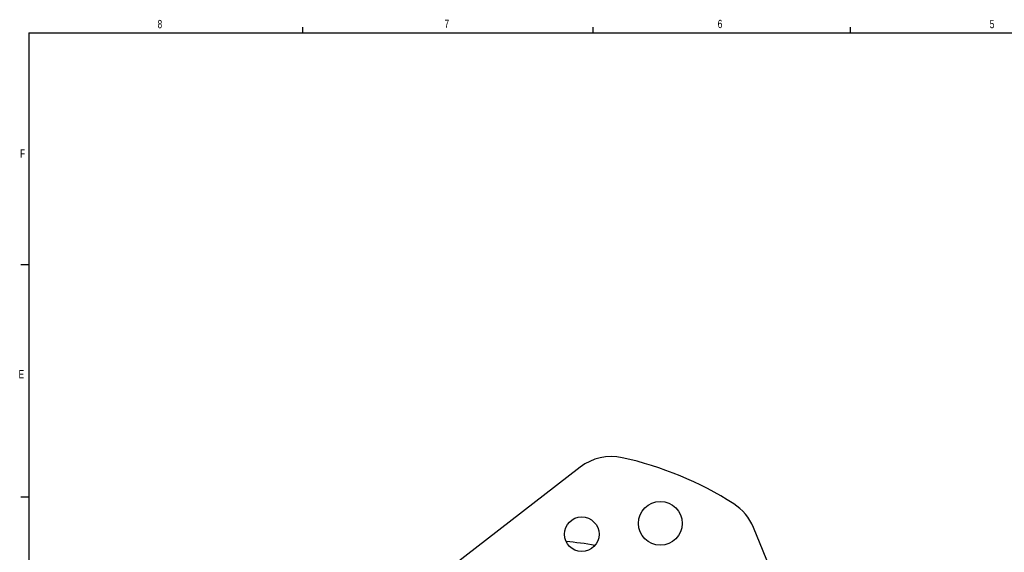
# Model space of a CAD drawing. Header units: inches. Extents: x 0.3 to 34.1, y 0.2 to 21.7.
# Tile 13 of 26: x 0.4 to 15.2, y 13.6 to 21.6. Entities that reach past the tile are written whole.
import ezdxf

# ---------------------------------------------------------------- set-up
doc = ezdxf.new("R2010")
doc.units = ezdxf.units.IN
doc.header["$MEASUREMENT"] = 0
doc.layers.add('SLD-0', color=7, linetype='Continuous', lineweight=25)
doc.styles.add('SLDTEXTSTYLE0', font='TXT', dxfattribs={"width": 0.75})

msp = doc.modelspace()

# ---------------------------------------------------------------- linework, layer by layer
at = {"color": 7, "linetype": 'Continuous', "lineweight": 25}
for p, q in [((8.825, 14.862), (4.04, 11.151)), ((13.006, 10.097), (11.436, 13.952))]:
    msp.add_line(p, q, dxfattribs=at)
for centre, radius in [((10.033, 14.014), 0.329), ((8.849, 13.85), 0.261)]:
    msp.add_circle(centre, radius, dxfattribs=at)
for centre, radius, start, end in [((9.295, 14.256), 0.766, 77.5, 127.7975), ((8.329, 9.899), 5.229, 57.5, 77.5), ((10.727, 13.663), 0.766, 22.1557, 57.5), ((8.329, 9.899), 3.85, 79.233, 85.7675)]:
    msp.add_arc(centre, radius, start, end, dxfattribs=at)
at = {"layer": 'SLD-0'}
for p, q in [((0.523, 21.411), (33.523, 21.411)), ((0.523, 21.411), (0.523, 0.411)), ((4.648, 21.411), (4.648, 21.495)), ((9.023, 21.411), (9.023, 21.495)), ((12.898, 21.411), (12.898, 21.495)), ((0.523, 17.911), (0.398, 17.911)), ((0.523, 14.411), (0.398, 14.411))]:
    msp.add_line(p, q, dxfattribs=at)

# ---------------------------------------------------------------- texts
at = {"color": 7, "linetype": 'Continuous', "lineweight": 0, "char_height": 0.125, "attachment_point": 1, "style": 'SLDTEXTSTYLE0'}
for s, insert in [('8', (2.46, 21.605)), ('7', (6.782, 21.608)), ('6', (10.897, 21.607)), ('5', (14.995, 21.605)), ('F', (0.389, 19.653)), ('E', (0.366, 16.325))]:
    msp.add_mtext(s, dxfattribs=dict(at, insert=insert))

doc.saveas('drawing.dxf')
